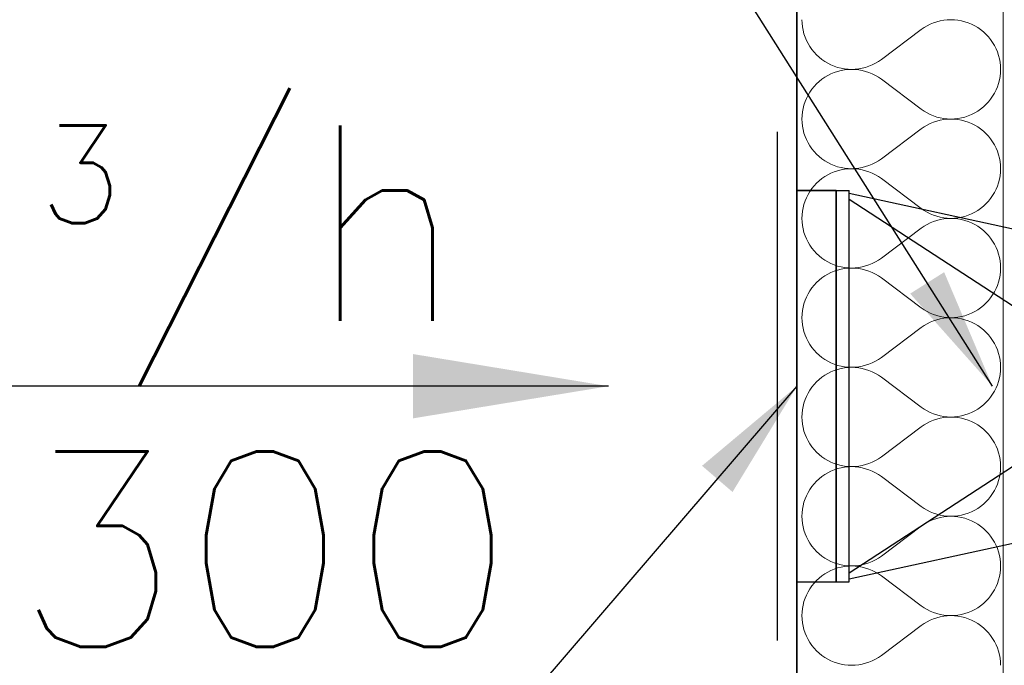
# Model space of a CAD drawing. Header units: millimetres. Extents: x -8078 to 241103, y -4319 to 602442.
# Tile 126 of 148: x 79574 to 80329, y 288410 to 288905. Entities that reach past the tile are written whole.
import ezdxf

# ---------------------------------------------------------------- set-up
doc = ezdxf.new("R2010")
doc.units = ezdxf.units.MM
doc.header["$MEASUREMENT"] = 0
for name, color, linetype in [('#podkład', 252, 'Continuous'), ('- A - ocieplenie', 7, 'Continuous'), ('FLUID-N7', 7, 'Continuous'), ('FLUID-N7-150-NUM', 7, 'Continuous'), ('Konstrukcja - Stropy', 7, 'Continuous')]:
    doc.layers.add(name, color=color, linetype=linetype)
doc.styles.add('FDBES', font='simplex.shx')
doc.dimstyles.new('FDBES', dxfattribs={"dimscale": 50, "dimtxt": 4, "dimasz": 2.5, "dimexe": 0.8, "dimexo": 2, "dimgap": 1, "dimtad": 1, "dimdsep": 46, "dimtxsty": 'FDBES', "dimcen": 2.5, "dimclrd": 4, "dimclre": 5, "dimadec": 0, "dimazin": 0, "dimtfac": 1, "dimtmove": 0, "dimatfit": 3, "dimfxl": 1, "dimarcsym": 0})

# ---------------------------------------------------------------- blocks, each defined once
blk = doc.blocks.new('UHYGFFFF')
at = {"layer": '- A - ocieplenie', "color": 252, "linetype": 'Continuous', "lineweight": 35, "ltscale": 100}
blk.add_line((19777.48, 396062.63), (19777.47, 388486.86), dxfattribs=at)
at = {"layer": '- A - ocieplenie', "color": 252, "linetype": 'Continuous', "lineweight": 13, "ltscale": 100}
for p, q in [((19781.28, 389423.56), (19781.38, 389420.84)), ((19887.45, 389422.69), (19884.81, 389422.01)), ((19890.12, 389423.17), (19887.45, 389422.69)), ((19892.83, 389423.46), (19890.12, 389423.17)), ((19895.55, 389423.56), (19892.83, 389423.46)), ((19898.26, 389423.47), (19895.55, 389423.56)), ((19900.97, 389423.18), (19898.26, 389423.47)), ((19903.65, 389422.7), (19900.97, 389423.18)), ((19906.28, 389422.03), (19903.65, 389422.7)), ((19781.38, 389420.84), (19781.67, 389418.14)), ((19781.67, 389418.14), (19782.16, 389415.46)), ((19782.16, 389415.46), (19782.83, 389412.83)), ((19872.71, 389415.94), (19842.24, 389393.09)), ((19874.95, 389417.5), (19872.71, 389415.94)), ((19877.28, 389418.89), (19874.95, 389417.5)), ((19879.72, 389420.11), (19877.28, 389418.89)), ((19882.23, 389421.15), (19879.72, 389420.11)), ((19884.81, 389422.01), (19882.23, 389421.15)), ((19908.87, 389421.17), (19906.28, 389422.03)), ((19911.38, 389420.13), (19908.87, 389421.17)), ((19913.81, 389418.91), (19911.38, 389420.13)), ((19916.15, 389417.52), (19913.81, 389418.91)), ((19918.39, 389415.97), (19916.15, 389417.52)), ((19920.51, 389414.27), (19918.39, 389415.97)), ((19782.83, 389412.83), (19783.69, 389410.25)), ((19783.69, 389410.25), (19784.73, 389407.73)), ((19784.73, 389407.73), (19785.95, 389405.3)), ((19922.5, 389412.41), (19920.51, 389414.27)), ((19924.35, 389410.42), (19922.5, 389412.41)), ((19926.06, 389408.31), (19924.35, 389410.42)), ((19927.61, 389406.07), (19926.06, 389408.31)), ((19785.95, 389405.3), (19787.34, 389402.96)), ((19787.34, 389402.96), (19788.89, 389400.73)), ((19788.89, 389400.73), (19790.6, 389398.61)), ((19929, 389403.73), (19927.61, 389406.07)), ((19930.22, 389401.3), (19929, 389403.73)), ((19931.26, 389398.79), (19930.22, 389401.3)), ((19790.6, 389398.61), (19792.45, 389396.62)), ((19792.45, 389396.62), (19794.44, 389394.76)), ((19794.44, 389394.76), (19796.56, 389393.06)), ((19796.56, 389393.06), (19798.8, 389391.51)), ((19840, 389391.53), (19842.24, 389393.09)), ((19932.12, 389396.21), (19931.26, 389398.79)), ((19932.79, 389393.57), (19932.12, 389396.21)), ((19933.28, 389390.89), (19932.79, 389393.57)), ((19798.8, 389391.51), (19801.14, 389390.12)), ((19801.14, 389390.12), (19803.57, 389388.9)), ((19803.57, 389388.9), (19806.08, 389387.86)), ((19806.08, 389387.86), (19808.67, 389387.01)), ((19808.67, 389387.01), (19811.3, 389386.33)), ((19811.3, 389386.33), (19813.98, 389385.85)), ((19813.98, 389385.08), (19811.3, 389384.6)), ((19813.98, 389385.85), (19816.68, 389385.56)), ((19816.68, 389385.37), (19813.98, 389385.08)), ((19816.68, 389385.56), (19819.4, 389385.47)), ((19819.4, 389385.47), (19816.68, 389385.37)), ((19819.4, 389385.47), (19822.12, 389385.57)), ((19822.12, 389385.37), (19819.4, 389385.47)), ((19822.12, 389385.57), (19824.83, 389385.86)), ((19824.83, 389385.08), (19822.12, 389385.37)), ((19824.83, 389385.86), (19827.5, 389386.34)), ((19827.5, 389384.59), (19824.83, 389385.08)), ((19827.5, 389386.34), (19830.14, 389387.02)), ((19830.14, 389387.02), (19832.72, 389387.88)), ((19832.72, 389387.88), (19835.23, 389388.92)), ((19835.23, 389388.92), (19837.66, 389390.14)), ((19837.66, 389390.14), (19840, 389391.53)), ((19933.57, 389388.19), (19933.28, 389390.89)), ((19933.67, 389385.47), (19933.57, 389388.19)), ((19933.57, 389382.75), (19933.67, 389385.47)), ((19796.56, 389377.88), (19794.44, 389376.17)), ((19798.8, 389379.43), (19796.56, 389377.88)), ((19801.14, 389380.82), (19798.8, 389379.43)), ((19803.57, 389382.03), (19801.14, 389380.82)), ((19806.08, 389383.07), (19803.57, 389382.03)), ((19808.67, 389383.93), (19806.08, 389383.07)), ((19811.3, 389384.6), (19808.67, 389383.93)), ((19830.14, 389383.92), (19827.5, 389384.59)), ((19832.72, 389383.06), (19830.14, 389383.92)), ((19835.23, 389382.01), (19832.72, 389383.06)), ((19837.66, 389380.79), (19835.23, 389382.01)), ((19840, 389379.4), (19837.66, 389380.79)), ((19842.24, 389377.85), (19840, 389379.4)), ((19872.71, 389354.99), (19842.24, 389377.85)), ((19932.12, 389374.73), (19932.79, 389377.37)), ((19932.79, 389377.37), (19933.28, 389380.04)), ((19933.28, 389380.04), (19933.57, 389382.75)), ((19788.89, 389370.21), (19787.34, 389367.98)), ((19790.6, 389372.33), (19788.89, 389370.21)), ((19792.45, 389374.32), (19790.6, 389372.33)), ((19794.44, 389376.17), (19792.45, 389374.32)), ((19930.22, 389369.64), (19931.26, 389372.15)), ((19931.26, 389372.15), (19932.12, 389374.73)), ((19784.73, 389363.2), (19783.69, 389360.69)), ((19785.95, 389365.64), (19784.73, 389363.2)), ((19787.34, 389367.98), (19785.95, 389365.64)), ((19924.35, 389360.51), (19926.06, 389362.63)), ((19926.06, 389362.63), (19927.61, 389364.87)), ((19927.61, 389364.87), (19929, 389367.2)), ((19929, 389367.2), (19930.22, 389369.64)), ((19782.16, 389355.47), (19781.67, 389352.8)), ((19782.83, 389358.11), (19782.16, 389355.47)), ((19783.69, 389360.69), (19782.83, 389358.11)), ((19872.71, 389354.99), (19874.95, 389353.44)), ((19916.15, 389353.41), (19918.39, 389354.96)), ((19918.39, 389354.96), (19920.51, 389356.67)), ((19920.51, 389356.67), (19922.5, 389358.52)), ((19922.5, 389358.52), (19924.35, 389360.51)), ((19781.38, 389350.09), (19781.28, 389347.37)), ((19781.28, 389347.37), (19781.38, 389344.65)), ((19781.67, 389352.8), (19781.38, 389350.09)), ((19874.95, 389353.44), (19877.28, 389352.05)), ((19877.28, 389352.05), (19879.72, 389350.83)), ((19879.72, 389350.83), (19882.23, 389349.79)), ((19882.23, 389349.79), (19884.81, 389348.92)), ((19884.81, 389348.92), (19887.45, 389348.25)), ((19887.45, 389348.25), (19890.12, 389347.76)), ((19890.12, 389347.76), (19892.83, 389347.47)), ((19892.83, 389347.27), (19890.12, 389346.98)), ((19892.83, 389347.47), (19895.55, 389347.37)), ((19895.55, 389347.37), (19892.83, 389347.27)), ((19895.55, 389347.37), (19898.26, 389347.47)), ((19898.26, 389347.28), (19895.55, 389347.37)), ((19898.26, 389347.47), (19900.97, 389347.76)), ((19900.97, 389346.99), (19898.26, 389347.28)), ((19900.97, 389347.76), (19903.65, 389348.24)), ((19903.65, 389346.51), (19900.97, 389346.99)), ((19903.65, 389348.24), (19906.28, 389348.91)), ((19906.28, 389348.91), (19908.87, 389349.77)), ((19908.87, 389349.77), (19911.38, 389350.81)), ((19911.38, 389350.81), (19913.81, 389352.02)), ((19913.81, 389352.02), (19916.15, 389353.41)), ((19781.38, 389344.65), (19781.67, 389341.95)), ((19781.67, 389341.95), (19782.16, 389339.27)), ((19872.71, 389339.75), (19842.24, 389316.9)), ((19874.95, 389341.31), (19872.71, 389339.75)), ((19877.28, 389342.7), (19874.95, 389341.31)), ((19879.72, 389343.92), (19877.28, 389342.7)), ((19882.23, 389344.96), (19879.72, 389343.92)), ((19884.81, 389345.82), (19882.23, 389344.96)), ((19887.45, 389346.5), (19884.81, 389345.82)), ((19890.12, 389346.98), (19887.45, 389346.5)), ((19906.28, 389345.84), (19903.65, 389346.51)), ((19908.87, 389344.98), (19906.28, 389345.84)), ((19911.38, 389343.94), (19908.87, 389344.98)), ((19913.81, 389342.72), (19911.38, 389343.94)), ((19916.15, 389341.33), (19913.81, 389342.72)), ((19918.39, 389339.78), (19916.15, 389341.33)), ((19920.51, 389338.08), (19918.39, 389339.78)), ((19782.16, 389339.27), (19782.83, 389336.64)), ((19782.83, 389336.64), (19783.69, 389334.06)), ((19783.69, 389334.06), (19784.73, 389331.54)), ((19922.5, 389336.22), (19920.51, 389338.08)), ((19924.35, 389334.23), (19922.5, 389336.22)), ((19926.06, 389332.12), (19924.35, 389334.23)), ((19927.61, 389329.88), (19926.06, 389332.12)), ((19784.73, 389331.54), (19785.95, 389329.11)), ((19785.95, 389329.11), (19787.34, 389326.77)), ((19787.34, 389326.77), (19788.89, 389324.54)), ((19788.89, 389324.54), (19790.6, 389322.42)), ((19929, 389327.54), (19927.61, 389329.88)), ((19930.22, 389325.11), (19929, 389327.54)), ((19931.26, 389322.6), (19930.22, 389325.11)), ((19790.6, 389322.42), (19792.45, 389320.43)), ((19792.45, 389320.43), (19794.44, 389318.57)), ((19794.44, 389318.57), (19796.56, 389316.87)), ((19796.56, 389316.87), (19798.8, 389315.32)), ((19840, 389315.34), (19842.24, 389316.9)), ((19932.12, 389320.01), (19931.26, 389322.6)), ((19932.79, 389317.38), (19932.12, 389320.01)), ((19933.28, 389314.7), (19932.79, 389317.38)), ((19798.8, 389315.32), (19801.14, 389313.93)), ((19801.14, 389313.93), (19803.57, 389312.71)), ((19803.57, 389312.71), (19806.08, 389311.67)), ((19806.08, 389311.67), (19808.67, 389310.82)), ((19808.67, 389310.82), (19811.3, 389310.14)), ((19811.3, 389310.14), (19813.98, 389309.66)), ((19813.98, 389309.66), (19816.68, 389309.37)), ((19816.68, 389309.37), (19819.4, 389309.28)), ((19819.4, 389309.28), (19816.68, 389309.18)), ((19819.4, 389309.28), (19822.12, 389309.38)), ((19822.12, 389309.18), (19819.4, 389309.28)), ((19822.12, 389309.38), (19824.83, 389309.67)), ((19824.83, 389309.67), (19827.5, 389310.15)), ((19827.5, 389310.15), (19830.14, 389310.83)), ((19830.14, 389310.83), (19832.72, 389311.69)), ((19832.72, 389311.69), (19835.23, 389312.73)), ((19835.23, 389312.73), (19837.66, 389313.95)), ((19837.66, 389313.95), (19840, 389315.34)), ((19933.57, 389312), (19933.28, 389314.7)), ((19933.67, 389309.28), (19933.57, 389312)), ((19933.57, 389306.56), (19933.67, 389309.28)), ((19796.56, 389301.69), (19794.44, 389299.98)), ((19798.8, 389303.24), (19796.56, 389301.69)), ((19801.14, 389304.63), (19798.8, 389303.24)), ((19803.57, 389305.84), (19801.14, 389304.63)), ((19806.08, 389306.88), (19803.57, 389305.84)), ((19808.67, 389307.74), (19806.08, 389306.88)), ((19811.3, 389308.41), (19808.67, 389307.74)), ((19813.98, 389308.89), (19811.3, 389308.41)), ((19816.68, 389309.18), (19813.98, 389308.89)), ((19824.83, 389308.89), (19822.12, 389309.18)), ((19827.5, 389308.4), (19824.83, 389308.89)), ((19830.14, 389307.73), (19827.5, 389308.4)), ((19832.72, 389306.87), (19830.14, 389307.73)), ((19835.23, 389305.82), (19832.72, 389306.87)), ((19837.66, 389304.6), (19835.23, 389305.82)), ((19840, 389303.21), (19837.66, 389304.6)), ((19842.24, 389301.66), (19840, 389303.21)), ((19932.79, 389301.18), (19933.28, 389303.85)), ((19933.28, 389303.85), (19933.57, 389306.56)), ((19790.6, 389296.14), (19788.89, 389294.02)), ((19792.45, 389298.13), (19790.6, 389296.14)), ((19794.44, 389299.98), (19792.45, 389298.13)), ((19872.71, 389278.8), (19842.24, 389301.66)), ((19930.22, 389293.45), (19931.26, 389295.96)), ((19931.26, 389295.96), (19932.12, 389298.54)), ((19932.12, 389298.54), (19932.79, 389301.18)), ((19784.73, 389287.01), (19783.69, 389284.5)), ((19785.95, 389289.45), (19784.73, 389287.01)), ((19787.34, 389291.79), (19785.95, 389289.45)), ((19788.89, 389294.02), (19787.34, 389291.79)), ((19926.06, 389286.44), (19927.61, 389288.67)), ((19927.61, 389288.67), (19929, 389291.01)), ((19929, 389291.01), (19930.22, 389293.45)), ((19782.16, 389279.28), (19781.67, 389276.61)), ((19782.83, 389281.92), (19782.16, 389279.28)), ((19783.69, 389284.5), (19782.83, 389281.92)), ((19918.39, 389278.77), (19920.51, 389280.48)), ((19920.51, 389280.48), (19922.5, 389282.33)), ((19922.5, 389282.33), (19924.35, 389284.32)), ((19924.35, 389284.32), (19926.06, 389286.44)), ((19781.38, 389273.9), (19781.28, 389271.18)), ((19781.67, 389276.61), (19781.38, 389273.9)), ((19872.71, 389278.8), (19874.95, 389277.25)), ((19874.95, 389277.25), (19877.28, 389275.86)), ((19877.28, 389275.86), (19879.72, 389274.64)), ((19879.72, 389274.64), (19882.23, 389273.6)), ((19882.23, 389273.6), (19884.81, 389272.73)), ((19884.81, 389272.73), (19887.45, 389272.06)), ((19887.45, 389272.06), (19890.12, 389271.57)), ((19890.12, 389271.57), (19892.83, 389271.28)), ((19898.26, 389271.28), (19900.97, 389271.57)), ((19900.97, 389271.57), (19903.65, 389272.05)), ((19903.65, 389272.05), (19906.28, 389272.72)), ((19906.28, 389272.72), (19908.87, 389273.58)), ((19908.87, 389273.58), (19911.38, 389274.62)), ((19911.38, 389274.62), (19913.81, 389275.83)), ((19913.81, 389275.83), (19916.15, 389277.22)), ((19916.15, 389277.22), (19918.39, 389278.77)), ((19781.28, 389271.18), (19781.38, 389268.46)), ((19781.38, 389268.46), (19781.67, 389265.76)), ((19781.67, 389265.76), (19782.16, 389263.08)), ((19874.95, 389265.12), (19872.71, 389263.56)), ((19877.28, 389266.51), (19874.95, 389265.12)), ((19879.72, 389267.73), (19877.28, 389266.51)), ((19882.23, 389268.77), (19879.72, 389267.73)), ((19884.81, 389269.63), (19882.23, 389268.77)), ((19887.45, 389270.31), (19884.81, 389269.63)), ((19890.12, 389270.79), (19887.45, 389270.31)), ((19892.83, 389271.08), (19890.12, 389270.79)), ((19892.83, 389271.28), (19895.55, 389271.18)), ((19895.55, 389271.18), (19892.83, 389271.08)), ((19895.55, 389271.18), (19898.26, 389271.28)), ((19898.26, 389271.09), (19895.55, 389271.18)), ((19900.97, 389270.8), (19898.26, 389271.09)), ((19903.65, 389270.32), (19900.97, 389270.8)), ((19906.28, 389269.65), (19903.65, 389270.32)), ((19908.87, 389268.79), (19906.28, 389269.65)), ((19911.38, 389267.75), (19908.87, 389268.79)), ((19913.81, 389266.53), (19911.38, 389267.75)), ((19916.15, 389265.14), (19913.81, 389266.53)), ((19918.39, 389263.59), (19916.15, 389265.14)), ((19782.16, 389263.08), (19782.83, 389260.45)), ((19782.83, 389260.45), (19783.69, 389257.86)), ((19783.69, 389257.86), (19784.73, 389255.35)), ((19872.71, 389263.56), (19842.24, 389240.71)), ((19920.51, 389261.89), (19918.39, 389263.59)), ((19922.5, 389260.03), (19920.51, 389261.89)), ((19924.35, 389258.04), (19922.5, 389260.03)), ((19926.06, 389255.92), (19924.35, 389258.04)), ((19784.73, 389255.35), (19785.95, 389252.92)), ((19785.95, 389252.92), (19787.34, 389250.58)), ((19787.34, 389250.58), (19788.89, 389248.35)), ((19927.61, 389253.69), (19926.06, 389255.92)), ((19929, 389251.35), (19927.61, 389253.69)), ((19930.22, 389248.92), (19929, 389251.35)), ((19931.26, 389246.41), (19930.22, 389248.92)), ((19788.89, 389248.35), (19790.6, 389246.23)), ((19790.6, 389246.23), (19792.45, 389244.24)), ((19792.45, 389244.24), (19794.44, 389242.38)), ((19794.44, 389242.38), (19796.56, 389240.68)), ((19932.12, 389243.82), (19931.26, 389246.41)), ((19932.79, 389241.19), (19932.12, 389243.82)), ((19796.56, 389240.68), (19798.8, 389239.13)), ((19798.8, 389239.13), (19801.14, 389237.74)), ((19801.14, 389237.74), (19803.57, 389236.52)), ((19803.57, 389236.52), (19806.08, 389235.48)), ((19806.08, 389235.48), (19808.67, 389234.62)), ((19808.67, 389234.62), (19811.3, 389233.95)), ((19811.3, 389233.95), (19813.98, 389233.47)), ((19824.83, 389233.48), (19827.5, 389233.96)), ((19827.5, 389233.96), (19830.14, 389234.64)), ((19830.14, 389234.64), (19832.72, 389235.5)), ((19832.72, 389235.5), (19835.23, 389236.54)), ((19835.23, 389236.54), (19837.66, 389237.76)), ((19837.66, 389237.76), (19840, 389239.15)), ((19840, 389239.15), (19842.24, 389240.71)), ((19933.28, 389238.51), (19932.79, 389241.19)), ((19933.57, 389235.81), (19933.28, 389238.51)), ((19933.67, 389233.09), (19933.57, 389235.81)), ((19798.8, 389227.05), (19796.56, 389225.5)), ((19801.14, 389228.44), (19798.8, 389227.05)), ((19803.57, 389229.65), (19801.14, 389228.44)), ((19806.08, 389230.69), (19803.57, 389229.65)), ((19808.67, 389231.55), (19806.08, 389230.69)), ((19811.3, 389232.22), (19808.67, 389231.55)), ((19813.98, 389232.7), (19811.3, 389232.22)), ((19813.98, 389233.47), (19816.68, 389233.18)), ((19816.68, 389232.99), (19813.98, 389232.7)), ((19816.68, 389233.18), (19819.4, 389233.09)), ((19819.4, 389233.09), (19816.68, 389232.99)), ((19819.4, 389233.09), (19822.12, 389233.19)), ((19822.12, 389232.99), (19819.4, 389233.09)), ((19822.12, 389233.19), (19824.83, 389233.48)), ((19824.83, 389232.7), (19822.12, 389232.99)), ((19827.5, 389232.21), (19824.83, 389232.7)), ((19830.14, 389231.54), (19827.5, 389232.21)), ((19832.72, 389230.68), (19830.14, 389231.54)), ((19835.23, 389229.63), (19832.72, 389230.68)), ((19837.66, 389228.41), (19835.23, 389229.63)), ((19840, 389227.02), (19837.66, 389228.41)), ((19842.24, 389225.47), (19840, 389227.02)), ((19932.79, 389224.99), (19933.28, 389227.66)), ((19933.28, 389227.66), (19933.57, 389230.37)), ((19933.57, 389230.37), (19933.67, 389233.09)), ((19790.6, 389219.95), (19788.89, 389217.83)), ((19792.45, 389221.94), (19790.6, 389219.95)), ((19794.44, 389223.79), (19792.45, 389221.94)), ((19796.56, 389225.5), (19794.44, 389223.79)), ((19872.71, 389202.61), (19842.24, 389225.47)), ((19930.22, 389217.26), (19931.26, 389219.77)), ((19931.26, 389219.77), (19932.12, 389222.35)), ((19932.12, 389222.35), (19932.79, 389224.99)), ((19785.95, 389213.26), (19784.73, 389210.82)), ((19787.34, 389215.6), (19785.95, 389213.26)), ((19788.89, 389217.83), (19787.34, 389215.6)), ((19926.06, 389210.25), (19927.61, 389212.48)), ((19927.61, 389212.48), (19929, 389214.82)), ((19929, 389214.82), (19930.22, 389217.26)), ((19782.83, 389205.73), (19782.16, 389203.09)), ((19783.69, 389208.31), (19782.83, 389205.73)), ((19784.73, 389210.82), (19783.69, 389208.31)), ((19918.39, 389202.58), (19920.51, 389204.29)), ((19920.51, 389204.29), (19922.5, 389206.14)), ((19922.5, 389206.14), (19924.35, 389208.13)), ((19924.35, 389208.13), (19926.06, 389210.25)), ((19781.38, 389197.71), (19781.28, 389194.99)), ((19781.67, 389200.42), (19781.38, 389197.71)), ((19782.16, 389203.09), (19781.67, 389200.42)), ((19872.71, 389202.61), (19874.95, 389201.06)), ((19874.95, 389201.06), (19877.28, 389199.67)), ((19877.28, 389199.67), (19879.72, 389198.45)), ((19879.72, 389198.45), (19882.23, 389197.4)), ((19882.23, 389197.4), (19884.81, 389196.54)), ((19884.81, 389196.54), (19887.45, 389195.87)), ((19903.65, 389195.86), (19906.28, 389196.53)), ((19906.28, 389196.53), (19908.87, 389197.39)), ((19908.87, 389197.39), (19911.38, 389198.43)), ((19911.38, 389198.43), (19913.81, 389199.64)), ((19913.81, 389199.64), (19916.15, 389201.03)), ((19916.15, 389201.03), (19918.39, 389202.58)), ((19781.28, 389194.99), (19781.38, 389192.27)), ((19781.38, 389192.27), (19781.67, 389189.57)), ((19781.67, 389189.57), (19782.16, 389186.89)), ((19874.95, 389188.93), (19872.71, 389187.37)), ((19877.28, 389190.32), (19874.95, 389188.93)), ((19879.72, 389191.54), (19877.28, 389190.32)), ((19882.23, 389192.58), (19879.72, 389191.54)), ((19884.81, 389193.44), (19882.23, 389192.58)), ((19887.45, 389194.12), (19884.81, 389193.44)), ((19887.45, 389195.87), (19890.12, 389195.38)), ((19890.12, 389194.6), (19887.45, 389194.12)), ((19890.12, 389195.38), (19892.83, 389195.09)), ((19892.83, 389194.89), (19890.12, 389194.6)), ((19892.83, 389195.09), (19895.55, 389194.99)), ((19895.55, 389194.99), (19892.83, 389194.89)), ((19895.55, 389194.99), (19898.26, 389195.09)), ((19898.26, 389194.9), (19895.55, 389194.99)), ((19898.26, 389195.09), (19900.97, 389195.38)), ((19900.97, 389194.61), (19898.26, 389194.9)), ((19900.97, 389195.38), (19903.65, 389195.86)), ((19903.65, 389194.13), (19900.97, 389194.61)), ((19906.28, 389193.45), (19903.65, 389194.13)), ((19908.87, 389192.6), (19906.28, 389193.45)), ((19911.38, 389191.56), (19908.87, 389192.6)), ((19913.81, 389190.34), (19911.38, 389191.56)), ((19916.15, 389188.95), (19913.81, 389190.34)), ((19918.39, 389187.4), (19916.15, 389188.95)), ((19782.16, 389186.89), (19782.83, 389184.26)), ((19782.83, 389184.26), (19783.69, 389181.67)), ((19783.69, 389181.67), (19784.73, 389179.16)), ((19872.71, 389187.37), (19842.24, 389164.52)), ((19920.51, 389185.7), (19918.39, 389187.4)), ((19922.5, 389183.84), (19920.51, 389185.7)), ((19924.35, 389181.85), (19922.5, 389183.84)), ((19926.06, 389179.73), (19924.35, 389181.85)), ((19784.73, 389179.16), (19785.95, 389176.73)), ((19785.95, 389176.73), (19787.34, 389174.39)), ((19787.34, 389174.39), (19788.89, 389172.15)), ((19927.61, 389177.5), (19926.06, 389179.73)), ((19929, 389175.16), (19927.61, 389177.5)), ((19930.22, 389172.73), (19929, 389175.16)), ((19788.89, 389172.15), (19790.6, 389170.04)), ((19790.6, 389170.04), (19792.45, 389168.05)), ((19792.45, 389168.05), (19794.44, 389166.19)), ((19794.44, 389166.19), (19796.56, 389164.49)), ((19931.26, 389170.22), (19930.22, 389172.73)), ((19932.12, 389167.63), (19931.26, 389170.22)), ((19932.79, 389165), (19932.12, 389167.63)), ((19796.56, 389164.49), (19798.8, 389162.94)), ((19798.8, 389162.94), (19801.14, 389161.55)), ((19801.14, 389161.55), (19803.57, 389160.33)), ((19803.57, 389160.33), (19806.08, 389159.29)), ((19806.08, 389159.29), (19808.67, 389158.43)), ((19808.67, 389158.43), (19811.3, 389157.76)), ((19827.5, 389157.77), (19830.14, 389158.45)), ((19830.14, 389158.45), (19832.72, 389159.31)), ((19832.72, 389159.31), (19835.23, 389160.35)), ((19835.23, 389160.35), (19837.66, 389161.57)), ((19837.66, 389161.57), (19840, 389162.96)), ((19840, 389162.96), (19842.24, 389164.52)), ((19933.28, 389162.32), (19932.79, 389165)), ((19933.57, 389159.62), (19933.28, 389162.32)), ((19933.67, 389156.9), (19933.57, 389159.62)), ((19798.8, 389150.86), (19796.56, 389149.31)), ((19801.14, 389152.25), (19798.8, 389150.86)), ((19803.57, 389153.46), (19801.14, 389152.25)), ((19806.08, 389154.5), (19803.57, 389153.46)), ((19808.67, 389155.36), (19806.08, 389154.5)), ((19811.3, 389156.03), (19808.67, 389155.36)), ((19811.3, 389157.76), (19813.98, 389157.28)), ((19813.98, 389156.51), (19811.3, 389156.03)), ((19813.98, 389157.28), (19816.68, 389156.99)), ((19816.68, 389156.8), (19813.98, 389156.51)), ((19816.68, 389156.99), (19819.4, 389156.9)), ((19819.4, 389156.9), (19816.68, 389156.8)), ((19819.4, 389156.9), (19822.12, 389157)), ((19822.12, 389156.8), (19819.4, 389156.9)), ((19822.12, 389157), (19824.83, 389157.29)), ((19824.83, 389156.51), (19822.12, 389156.8)), ((19824.83, 389157.29), (19827.5, 389157.77)), ((19827.5, 389156.02), (19824.83, 389156.51)), ((19830.14, 389155.35), (19827.5, 389156.02)), ((19832.72, 389154.48), (19830.14, 389155.35)), ((19835.23, 389153.44), (19832.72, 389154.48)), ((19837.66, 389152.22), (19835.23, 389153.44)), ((19840, 389150.83), (19837.66, 389152.22)), ((19842.24, 389149.28), (19840, 389150.83)), ((19932.79, 389148.8), (19933.28, 389151.47)), ((19933.28, 389151.47), (19933.57, 389154.18)), ((19933.57, 389154.18), (19933.67, 389156.9)), ((19790.6, 389143.76), (19788.89, 389141.64)), ((19792.45, 389145.75), (19790.6, 389143.76)), ((19794.44, 389147.6), (19792.45, 389145.75)), ((19796.56, 389149.31), (19794.44, 389147.6)), ((19872.71, 389126.42), (19842.24, 389149.28)), ((19930.22, 389141.07), (19931.26, 389143.58)), ((19931.26, 389143.58), (19932.12, 389146.16)), ((19932.12, 389146.16), (19932.79, 389148.8)), ((19785.95, 389137.07), (19784.73, 389134.63)), ((19787.34, 389139.41), (19785.95, 389137.07)), ((19788.89, 389141.64), (19787.34, 389139.41)), ((19926.06, 389134.06), (19927.61, 389136.29)), ((19927.61, 389136.29), (19929, 389138.63)), ((19929, 389138.63), (19930.22, 389141.07)), ((19782.83, 389129.54), (19782.16, 389126.9)), ((19783.69, 389132.12), (19782.83, 389129.54)), ((19784.73, 389134.63), (19783.69, 389132.12)), ((19918.39, 389126.39), (19920.51, 389128.1)), ((19920.51, 389128.1), (19922.5, 389129.95)), ((19922.5, 389129.95), (19924.35, 389131.94)), ((19924.35, 389131.94), (19926.06, 389134.06)), ((19781.38, 389121.52), (19781.28, 389118.8)), ((19781.67, 389124.23), (19781.38, 389121.52)), ((19782.16, 389126.9), (19781.67, 389124.23)), ((19872.71, 389126.42), (19874.95, 389124.87)), ((19874.95, 389124.87), (19877.28, 389123.48)), ((19877.28, 389123.48), (19879.72, 389122.26)), ((19879.72, 389122.26), (19882.23, 389121.21)), ((19882.23, 389121.21), (19884.81, 389120.35)), ((19906.28, 389120.34), (19908.87, 389121.2)), ((19908.87, 389121.2), (19911.38, 389122.24)), ((19911.38, 389122.24), (19913.81, 389123.45)), ((19913.81, 389123.45), (19916.15, 389124.84)), ((19916.15, 389124.84), (19918.39, 389126.39)), ((19781.28, 389118.8), (19781.38, 389116.08)), ((19781.38, 389116.08), (19781.67, 389113.38)), ((19781.67, 389113.38), (19782.16, 389110.7)), ((19877.28, 389114.13), (19874.95, 389112.74)), ((19879.72, 389115.35), (19877.28, 389114.13)), ((19882.23, 389116.39), (19879.72, 389115.35)), ((19884.81, 389117.25), (19882.23, 389116.39)), ((19884.81, 389120.35), (19887.45, 389119.68)), ((19887.45, 389117.93), (19884.81, 389117.25)), ((19887.45, 389119.68), (19890.12, 389119.19)), ((19890.12, 389118.41), (19887.45, 389117.93)), ((19890.12, 389119.19), (19892.83, 389118.9)), ((19892.83, 389118.7), (19890.12, 389118.41)), ((19892.83, 389118.9), (19895.55, 389118.8)), ((19895.55, 389118.8), (19892.83, 389118.7)), ((19895.55, 389118.8), (19898.26, 389118.9)), ((19898.26, 389118.71), (19895.55, 389118.8)), ((19898.26, 389118.9), (19900.97, 389119.19)), ((19900.97, 389118.42), (19898.26, 389118.71)), ((19900.97, 389119.19), (19903.65, 389119.67)), ((19903.65, 389117.94), (19900.97, 389118.42)), ((19903.65, 389119.67), (19906.28, 389120.34)), ((19906.28, 389117.26), (19903.65, 389117.94)), ((19908.87, 389116.41), (19906.28, 389117.26)), ((19911.38, 389115.37), (19908.87, 389116.41)), ((19913.81, 389114.15), (19911.38, 389115.37)), ((19916.15, 389112.76), (19913.81, 389114.15)), ((19782.16, 389110.7), (19782.83, 389108.06)), ((19782.83, 389108.06), (19783.69, 389105.48)), ((19783.69, 389105.48), (19784.73, 389102.97)), ((19872.71, 389111.18), (19842.24, 389088.33)), ((19874.95, 389112.74), (19872.71, 389111.18)), ((19918.39, 389111.21), (19916.15, 389112.76)), ((19920.51, 389109.51), (19918.39, 389111.21)), ((19922.5, 389107.65), (19920.51, 389109.51)), ((19924.35, 389105.66), (19922.5, 389107.65)), ((19926.06, 389103.54), (19924.35, 389105.66)), ((19784.73, 389102.97), (19785.95, 389100.54)), ((19785.95, 389100.54), (19787.34, 389098.2)), ((19787.34, 389098.2), (19788.89, 389095.96)), ((19927.61, 389101.31), (19926.06, 389103.54)), ((19929, 389098.97), (19927.61, 389101.31)), ((19930.22, 389096.54), (19929, 389098.97)), ((19788.89, 389095.96), (19790.6, 389093.85)), ((19790.6, 389093.85), (19792.45, 389091.86)), ((19792.45, 389091.86), (19794.44, 389090)), ((19931.26, 389094.02), (19930.22, 389096.54)), ((19932.12, 389091.44), (19931.26, 389094.02)), ((19932.79, 389088.81), (19932.12, 389091.44)), ((19794.44, 389090), (19796.56, 389088.3)), ((19796.56, 389088.3), (19798.8, 389086.75)), ((19798.8, 389086.75), (19801.14, 389085.36)), ((19801.14, 389085.36), (19803.57, 389084.14)), ((19803.57, 389084.14), (19806.08, 389083.1)), ((19806.08, 389083.1), (19808.67, 389082.24)), ((19830.14, 389082.26), (19832.72, 389083.12)), ((19832.72, 389083.12), (19835.23, 389084.16)), ((19835.23, 389084.16), (19837.66, 389085.38)), ((19837.66, 389085.38), (19840, 389086.77)), ((19840, 389086.77), (19842.24, 389088.33)), ((19933.28, 389086.13), (19932.79, 389088.81)), ((19933.57, 389083.43), (19933.28, 389086.13)), ((19933.67, 389080.71), (19933.57, 389083.43)), ((19801.14, 389076.05), (19798.8, 389074.67)), ((19803.57, 389077.27), (19801.14, 389076.05)), ((19806.08, 389078.31), (19803.57, 389077.27)), ((19808.67, 389079.17), (19806.08, 389078.31)), ((19808.67, 389082.24), (19811.3, 389081.57)), ((19811.3, 389079.84), (19808.67, 389079.17)), ((19811.3, 389081.57), (19813.98, 389081.09)), ((19813.98, 389080.32), (19811.3, 389079.84)), ((19813.98, 389081.09), (19816.68, 389080.8)), ((19816.68, 389080.61), (19813.98, 389080.32)), ((19816.68, 389080.8), (19819.4, 389080.71)), ((19819.4, 389080.71), (19816.68, 389080.61)), ((19819.4, 389080.71), (19822.12, 389080.81)), ((19822.12, 389080.61), (19819.4, 389080.71)), ((19822.12, 389080.81), (19824.83, 389081.1)), ((19824.83, 389080.31), (19822.12, 389080.61)), ((19824.83, 389081.1), (19827.5, 389081.58)), ((19827.5, 389079.83), (19824.83, 389080.31)), ((19827.5, 389081.58), (19830.14, 389082.26)), ((19830.14, 389079.16), (19827.5, 389079.83)), ((19832.72, 389078.29), (19830.14, 389079.16)), ((19835.23, 389077.25), (19832.72, 389078.29)), ((19837.66, 389076.03), (19835.23, 389077.25)), ((19840, 389074.64), (19837.66, 389076.03)), ((19932.79, 389072.61), (19933.28, 389075.28)), ((19933.28, 389075.28), (19933.57, 389077.99)), ((19933.57, 389077.99), (19933.67, 389080.71)), ((19790.6, 389067.57), (19788.89, 389065.45)), ((19792.45, 389069.56), (19790.6, 389067.57)), ((19794.44, 389071.41), (19792.45, 389069.56)), ((19796.56, 389073.12), (19794.44, 389071.41)), ((19798.8, 389074.67), (19796.56, 389073.12)), ((19842.24, 389073.09), (19840, 389074.64)), ((19872.71, 389050.23), (19842.24, 389073.09)), ((19931.26, 389067.39), (19932.12, 389069.97)), ((19932.12, 389069.97), (19932.79, 389072.61)), ((19785.95, 389060.88), (19784.73, 389058.44)), ((19787.34, 389063.21), (19785.95, 389060.88)), ((19788.89, 389065.45), (19787.34, 389063.21)), ((19926.06, 389057.87), (19927.61, 389060.1)), ((19927.61, 389060.1), (19929, 389062.44)), ((19929, 389062.44), (19930.22, 389064.88)), ((19930.22, 389064.88), (19931.26, 389067.39)), ((19782.83, 389053.35), (19782.16, 389050.71)), ((19783.69, 389055.93), (19782.83, 389053.35)), ((19784.73, 389058.44), (19783.69, 389055.93)), ((19920.51, 389051.91), (19922.5, 389053.76)), ((19922.5, 389053.76), (19924.35, 389055.75)), ((19924.35, 389055.75), (19926.06, 389057.87)), ((19781.38, 389045.33), (19781.28, 389042.61)), ((19781.67, 389048.03), (19781.38, 389045.33)), ((19782.16, 389050.71), (19781.67, 389048.03)), ((19872.71, 389050.23), (19874.95, 389048.68)), ((19874.95, 389048.68), (19877.28, 389047.29)), ((19877.28, 389047.29), (19879.72, 389046.07)), ((19879.72, 389046.07), (19882.23, 389045.02)), ((19882.23, 389045.02), (19884.81, 389044.16)), ((19906.28, 389044.15), (19908.87, 389045.01)), ((19908.87, 389045.01), (19911.38, 389046.05)), ((19911.38, 389046.05), (19913.81, 389047.26)), ((19913.81, 389047.26), (19916.15, 389048.65)), ((19916.15, 389048.65), (19918.39, 389050.2)), ((19918.39, 389050.2), (19920.51, 389051.91)), ((19781.28, 389042.61), (19781.38, 389039.89)), ((19781.38, 389039.89), (19781.67, 389037.19)), ((19877.28, 389037.94), (19874.95, 389036.55)), ((19879.72, 389039.16), (19877.28, 389037.94)), ((19882.23, 389040.2), (19879.72, 389039.16)), ((19884.81, 389041.06), (19882.23, 389040.2)), ((19884.81, 389044.16), (19887.45, 389043.49)), ((19887.45, 389041.73), (19884.81, 389041.06)), ((19887.45, 389043.49), (19890.12, 389043)), ((19890.12, 389042.22), (19887.45, 389041.73)), ((19890.12, 389043), (19892.83, 389042.71)), ((19892.83, 389042.51), (19890.12, 389042.22)), ((19892.83, 389042.71), (19895.55, 389042.61)), ((19895.55, 389042.61), (19892.83, 389042.51)), ((19895.55, 389042.61), (19898.26, 389042.71)), ((19898.26, 389042.52), (19895.55, 389042.61)), ((19898.26, 389042.71), (19900.97, 389043)), ((19900.97, 389042.23), (19898.26, 389042.52)), ((19900.97, 389043), (19903.65, 389043.48)), ((19903.65, 389041.75), (19900.97, 389042.23)), ((19903.65, 389043.48), (19906.28, 389044.15)), ((19906.28, 389041.07), (19903.65, 389041.75)), ((19908.87, 389040.22), (19906.28, 389041.07)), ((19911.38, 389039.18), (19908.87, 389040.22)), ((19913.81, 389037.96), (19911.38, 389039.18)), ((19916.15, 389036.57), (19913.81, 389037.96)), ((19781.67, 389037.19), (19782.16, 389034.51)), ((19782.16, 389034.51), (19782.83, 389031.87)), ((19782.83, 389031.87), (19783.69, 389029.29)), ((19872.71, 389034.99), (19842.24, 389012.14)), ((19874.95, 389036.55), (19872.71, 389034.99)), ((19918.39, 389035.02), (19916.15, 389036.57)), ((19920.51, 389033.32), (19918.39, 389035.02)), ((19922.5, 389031.46), (19920.51, 389033.32)), ((19924.35, 389029.47), (19922.5, 389031.46)), ((19783.69, 389029.29), (19784.73, 389026.78)), ((19784.73, 389026.78), (19785.95, 389024.35)), ((19785.95, 389024.35), (19787.34, 389022.01)), ((19926.06, 389027.35), (19924.35, 389029.47)), ((19927.61, 389025.12), (19926.06, 389027.35)), ((19929, 389022.78), (19927.61, 389025.12)), ((19930.22, 389020.35), (19929, 389022.78)), ((19787.34, 389022.01), (19788.89, 389019.77)), ((19788.89, 389019.77), (19790.6, 389017.66)), ((19790.6, 389017.66), (19792.45, 389015.67)), ((19792.45, 389015.67), (19794.44, 389013.81)), ((19931.26, 389017.83), (19930.22, 389020.35)), ((19932.12, 389015.25), (19931.26, 389017.83)), ((19932.79, 389012.62), (19932.12, 389015.25)), ((19794.44, 389013.81), (19796.56, 389012.11)), ((19796.56, 389012.11), (19798.8, 389010.56)), ((19798.8, 389010.56), (19801.14, 389009.17)), ((19801.14, 389009.17), (19803.57, 389007.95)), ((19803.57, 389007.95), (19806.08, 389006.91)), ((19832.72, 389006.93), (19835.23, 389007.97)), ((19835.23, 389007.97), (19837.66, 389009.19)), ((19837.66, 389009.19), (19840, 389010.58)), ((19840, 389010.58), (19842.24, 389012.14)), ((19933.28, 389009.94), (19932.79, 389012.62)), ((19933.57, 389007.23), (19933.28, 389009.94)), ((19933.67, 389004.52), (19933.57, 389007.23)), ((19801.14, 388999.86), (19798.8, 388998.48)), ((19803.57, 389001.08), (19801.14, 388999.86)), ((19806.08, 389002.12), (19803.57, 389001.08)), ((19806.08, 389006.91), (19808.67, 389006.05)), ((19808.67, 389002.98), (19806.08, 389002.12)), ((19808.67, 389006.05), (19811.3, 389005.38)), ((19811.3, 389003.65), (19808.67, 389002.98)), ((19811.3, 389005.38), (19813.98, 389004.9)), ((19813.98, 389004.13), (19811.3, 389003.65)), ((19813.98, 389004.9), (19816.68, 389004.61)), ((19816.68, 389004.42), (19813.98, 389004.13)), ((19816.68, 389004.61), (19819.4, 389004.52)), ((19819.4, 389004.52), (19816.68, 389004.42)), ((19819.4, 389004.52), (19822.12, 389004.61)), ((19822.12, 389004.42), (19819.4, 389004.52)), ((19822.12, 389004.61), (19824.83, 389004.91)), ((19824.83, 389004.12), (19822.12, 389004.42)), ((19824.83, 389004.91), (19827.5, 389005.39)), ((19827.5, 389003.64), (19824.83, 389004.12)), ((19827.5, 389005.39), (19830.14, 389006.07)), ((19830.14, 389002.96), (19827.5, 389003.64)), ((19830.14, 389006.07), (19832.72, 389006.93)), ((19832.72, 389002.1), (19830.14, 389002.96)), ((19835.23, 389001.06), (19832.72, 389002.1)), ((19837.66, 388999.84), (19835.23, 389001.06)), ((19840, 388998.45), (19837.66, 388999.84)), ((19933.28, 388999.09), (19933.57, 389001.8)), ((19933.57, 389001.8), (19933.67, 389004.52)), ((19792.45, 388993.37), (19790.6, 388991.38)), ((19794.44, 388995.22), (19792.45, 388993.37)), ((19796.56, 388996.93), (19794.44, 388995.22)), ((19798.8, 388998.48), (19796.56, 388996.93)), ((19842.24, 388996.9), (19840, 388998.45)), ((19872.71, 388974.04), (19842.24, 388996.9)), ((19931.26, 388991.2), (19932.12, 388993.78)), ((19932.12, 388993.78), (19932.79, 388996.41)), ((19932.79, 388996.41), (19933.28, 388999.09)), ((19785.95, 388984.68), (19784.73, 388982.25)), ((19787.34, 388987.02), (19785.95, 388984.68)), ((19788.89, 388989.26), (19787.34, 388987.02)), ((19790.6, 388991.38), (19788.89, 388989.26)), ((19927.61, 388983.91), (19929, 388986.25)), ((19929, 388986.25), (19930.22, 388988.68)), ((19930.22, 388988.68), (19931.26, 388991.2)), ((19782.83, 388977.16), (19782.16, 388974.52)), ((19783.69, 388979.74), (19782.83, 388977.16)), ((19784.73, 388982.25), (19783.69, 388979.74)), ((19920.51, 388975.72), (19922.5, 388977.57)), ((19922.5, 388977.57), (19924.35, 388979.56)), ((19924.35, 388979.56), (19926.06, 388981.68)), ((19926.06, 388981.68), (19927.61, 388983.91)), ((19781.67, 388971.84), (19781.38, 388969.14)), ((19782.16, 388974.52), (19781.67, 388971.84)), ((19872.71, 388974.04), (19874.95, 388972.49)), ((19874.95, 388972.49), (19877.28, 388971.1)), ((19877.28, 388971.1), (19879.72, 388969.88)), ((19879.72, 388969.88), (19882.23, 388968.83)), ((19908.87, 388968.82), (19911.38, 388969.86)), ((19911.38, 388969.86), (19913.81, 388971.07)), ((19913.81, 388971.07), (19916.15, 388972.46)), ((19916.15, 388972.46), (19918.39, 388974.01)), ((19918.39, 388974.01), (19920.51, 388975.72)), ((19781.38, 388969.14), (19781.28, 388966.42)), ((19781.28, 388966.42), (19781.38, 388963.7)), ((19781.38, 388963.7), (19781.67, 388961)), ((19879.72, 388962.97), (19877.28, 388961.75)), ((19882.23, 388964.01), (19879.72, 388962.97)), ((19882.23, 388968.83), (19884.81, 388967.97)), ((19884.81, 388964.87), (19882.23, 388964.01)), ((19884.81, 388967.97), (19887.45, 388967.3)), ((19887.45, 388965.54), (19884.81, 388964.87)), ((19887.45, 388967.3), (19890.12, 388966.81)), ((19890.12, 388966.03), (19887.45, 388965.54)), ((19890.12, 388966.81), (19892.83, 388966.52)), ((19892.83, 388966.32), (19890.12, 388966.03)), ((19892.83, 388966.52), (19895.55, 388966.42)), ((19895.55, 388966.42), (19892.83, 388966.32)), ((19895.55, 388966.42), (19898.26, 388966.52)), ((19898.26, 388966.33), (19895.55, 388966.42)), ((19898.26, 388966.52), (19900.97, 388966.81)), ((19900.97, 388966.04), (19898.26, 388966.33)), ((19900.97, 388966.81), (19903.65, 388967.29)), ((19903.65, 388965.55), (19900.97, 388966.04)), ((19903.65, 388967.29), (19906.28, 388967.96)), ((19906.28, 388964.88), (19903.65, 388965.55)), ((19906.28, 388967.96), (19908.87, 388968.82)), ((19908.87, 388964.03), (19906.28, 388964.88)), ((19911.38, 388962.99), (19908.87, 388964.03)), ((19913.81, 388961.77), (19911.38, 388962.99)), ((19916.15, 388960.38), (19913.81, 388961.77)), ((19781.67, 388961), (19782.16, 388958.32)), ((19782.16, 388958.32), (19782.83, 388955.68)), ((19782.83, 388955.68), (19783.69, 388953.1)), ((19872.71, 388958.8), (19842.24, 388935.94)), ((19874.95, 388960.36), (19872.71, 388958.8)), ((19877.28, 388961.75), (19874.95, 388960.36)), ((19918.39, 388958.83), (19916.15, 388960.38)), ((19920.51, 388957.12), (19918.39, 388958.83)), ((19922.5, 388955.27), (19920.51, 388957.12)), ((19924.35, 388953.28), (19922.5, 388955.27)), ((19783.69, 388953.1), (19784.73, 388950.59)), ((19784.73, 388950.59), (19785.95, 388948.16)), ((19785.95, 388948.16), (19787.34, 388945.82)), ((19926.06, 388951.16), (19924.35, 388953.28)), ((19927.61, 388948.93), (19926.06, 388951.16)), ((19929, 388946.59), (19927.61, 388948.93)), ((19787.34, 388945.82), (19788.89, 388943.58)), ((19788.89, 388943.58), (19790.6, 388941.47)), ((19790.6, 388941.47), (19792.45, 388939.47)), ((19792.45, 388939.47), (19794.44, 388937.62)), ((19930.22, 388944.16), (19929, 388946.59)), ((19931.26, 388941.64), (19930.22, 388944.16)), ((19932.12, 388939.06), (19931.26, 388941.64)), ((19794.44, 388937.62), (19796.56, 388935.92)), ((19796.56, 388935.92), (19798.8, 388934.36)), ((19798.8, 388934.36), (19801.14, 388932.98)), ((19801.14, 388932.98), (19803.57, 388931.76)), ((19803.57, 388931.76), (19806.08, 388930.72)), ((19832.72, 388930.74), (19835.23, 388931.78)), ((19835.23, 388931.78), (19837.66, 388933)), ((19837.66, 388933), (19840, 388934.39)), ((19840, 388934.39), (19842.24, 388935.94)), ((19932.79, 388936.43), (19932.12, 388939.06)), ((19933.28, 388933.75), (19932.79, 388936.43)), ((19933.57, 388931.04), (19933.28, 388933.75)), ((19806.08, 388930.72), (19808.67, 388929.86)), ((19808.67, 388929.86), (19811.3, 388929.19)), ((19811.3, 388929.19), (19813.98, 388928.71)), ((19813.98, 388928.71), (19816.68, 388928.42)), ((19816.68, 388928.42), (19819.4, 388928.33)), ((19819.4, 388928.33), (19822.12, 388928.42)), ((19822.12, 388928.42), (19824.83, 388928.72)), ((19824.83, 388928.72), (19827.5, 388929.2)), ((19827.5, 388929.2), (19830.14, 388929.88)), ((19830.14, 388929.88), (19832.72, 388930.74)), ((19933.67, 388928.33), (19933.57, 388931.04))]:
    blk.add_line(p, q, dxfattribs=at)
at = {"layer": 'Konstrukcja - Stropy', "color": 252, "linetype": 'Continuous', "lineweight": 13, "ltscale": 100}
blk.add_line((19935.63, 390812.63), (19935.63, 382844.47), dxfattribs=at)
blk = doc.blocks.new('*U56335')
at = {"color": 0, "linetype": 'ByBlock', "lineweight": -2}
for p, q in [((-15, -195), (-15, 195)), ((0, 150), (0, 195)), ((0, 150), (40, 150)), ((40, -150), (40, 150)), ((0, -150), (40, -150)), ((0, -195), (0, -150))]:
    blk.add_line(p, q, dxfattribs=at)
at = {"color": 3, "linetype": 'Continuous', "lineweight": -3}
blk.add_line((-15, -150), (-15, 150), dxfattribs=at)
at = {"color": 14, "linetype": 'Continuous', "lineweight": -2}
blk.add_line((0, 150), (0, -150), dxfattribs=at)
blk = doc.blocks.new('*U56353')
at = {"color": 14, "linetype": 'Continuous', "lineweight": -2}
for p, q in [((-150, 0, -180), (-150, 0, 180)), ((150, 0, 98.08), (150, 0, -98.08)), ((150, 0, 100), (150, 0, 98.08)), ((150, 0, -98.08), (150, 0, -100))]:
    blk.add_line(p, q, dxfattribs=at)
at = {"color": 0, "linetype": 'ByBlock', "lineweight": -2}
for p, q in [((-120, 0, -150), (-150, 0, -150)), ((-150, 0, 150), (-120, 0, 150)), ((150, 0, -100), (110, 0, -100)), ((110, 0, 100), (150, 0, 100))]:
    blk.add_line(p, q, dxfattribs=at)
at = {"color": 3, "linetype": 'Continuous', "lineweight": -3}
for p, q in [((-120, 0, 150), (-120, 0, -150)), ((-120, 0, -150), (-120, 0, 150)), ((-110, 0, 147.83), (110, 0, 100)), ((110, 0), (-110, 0, 143.48)), ((-110, 0, -143.48), (110, 0)), ((110, 0, -100), (-110, 0, -147.83)), ((110, 0, 0), (110, 0, 100)), ((110, 0, -98.08), (110, 0, 0)), ((110, 0, -100), (110, 0, -98.08))]:
    blk.add_line(p, q, dxfattribs=at)
blk = doc.blocks.new('*U56319')
at = {"color": 0, "lineweight": -2}
blk.add_leader([(0, 0), (-430.09, -500.48)], dimstyle='FDBES', override={"dimscale": 37.5, "dimclrd": 0, "dimclre": 0}, dxfattribs=at)
blk = doc.blocks.new('*U56320')
at = {"color": 0, "lineweight": -2}
blk.add_leader([(0, 0), (-440.17, 696.26)], dimstyle='FDBES', override={"dimscale": 37.5, "dimclrd": 0, "dimclre": 0}, dxfattribs=at)
blk = doc.blocks.new('*U56321')
at = {"color": 0, "lineweight": -2}
blk.add_leader([(0, 0), (-664.73, 963.71)], dimstyle='FDBES', override={"dimscale": 37.5, "dimclrd": 0, "dimclre": 0}, dxfattribs=at)

msp = doc.modelspace()

# ---------------------------------------------------------------- block references
at = {"layer": '#podkład'}
msp.add_blockref('UHYGFFFF', (60392.7, -100518.68), dxfattribs=at)
at = {"layer": 'FLUID-N7', "color": 1, "linetype": 'Continuous', "lineweight": -2, "rotation": 359.9999999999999}
msp.add_blockref('*U56335', (80170.17, 288623.74, 1334), dxfattribs=at)
at = {"layer": 'FLUID-N7', "color": 1, "linetype": 'Continuous', "lineweight": -2, "extrusion": (0, -1, -1.83697e-16)}
msp.add_blockref('*U56353', (80320.17, 1334, -288623.74), dxfattribs=at)
at = {"layer": 'FLUID-N7-150-NUM', "linetype": 'ByBlock', "lineweight": -2}
for name, p in [('*U56321', (80575.14, 288623.74, 1334)), ('*U56320', (80320.17, 288623.74, 1334)), ('*U56319', (80170.17, 288623.74, 1334))]:
    msp.add_blockref(name, p, dxfattribs=at)

# ---------------------------------------------------------------- texts
at = {"color": 7, "lineweight": -2, "insert": (79411.6, 288623.74, 1334), "char_height": 150, "attachment_point": 5, "style": 'FDBES'}
msp.add_mtext('240 m{\\A2;\\H0.5x;3}/h\\P300 x 300', dxfattribs=at)

# ---------------------------------------------------------------- leaders
at = {"color": 5, "lineweight": -2}
msp.add_leader([(80025.68, 288623.74, 1334), (78818.54, 288623.74, 1334)], dimstyle='FDBES', override={"dimscale": 60, "dimclrd": 5}, dxfattribs=at)

doc.saveas('drawing.dxf')
